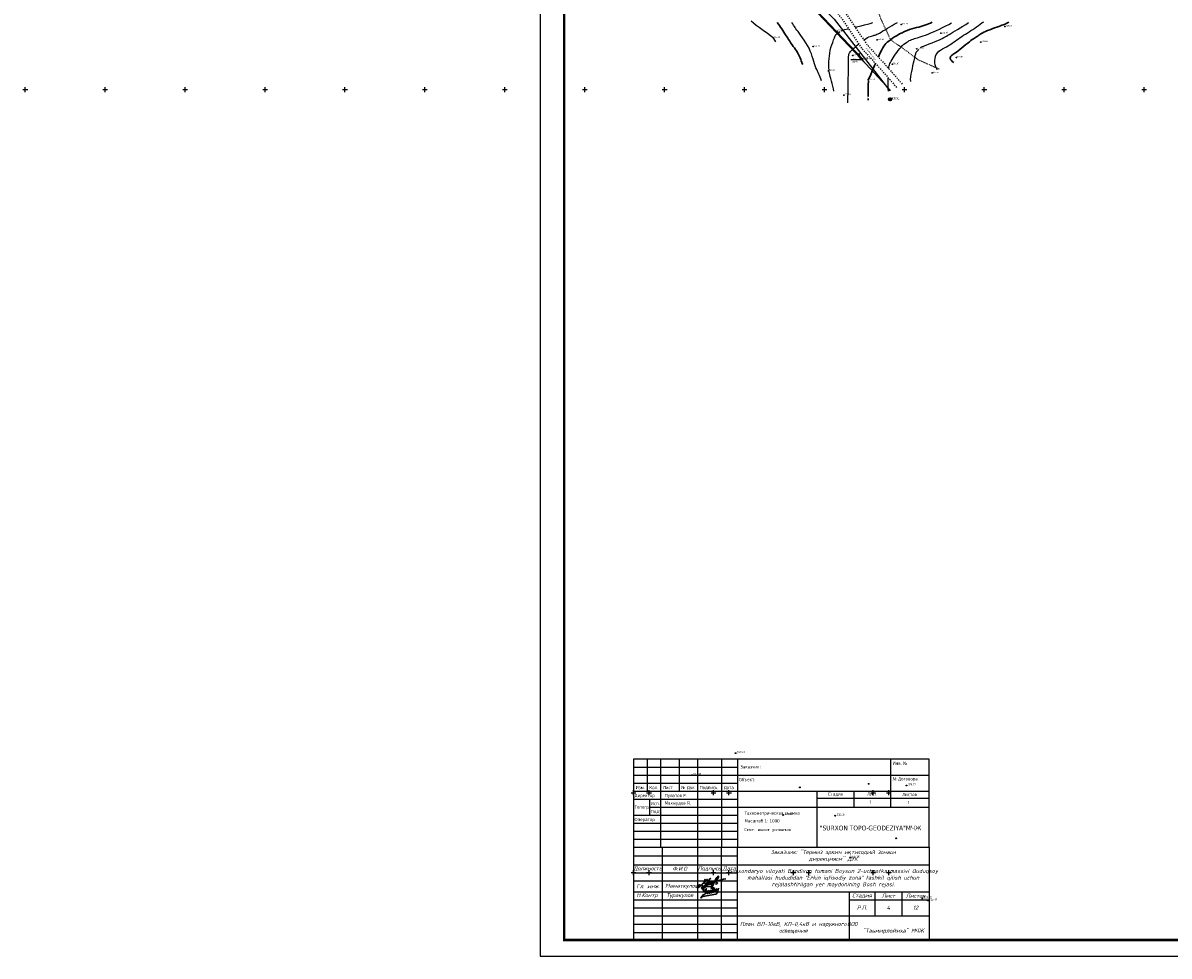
# Model space of a CAD drawing. Extents: x 0 to 370488, y 0 to 4202825.
# Tile 3 of 256: x 359948 to 360666, y 4199658 to 4200242. Entities that reach past the tile are written whole.
import ezdxf

# ---------------------------------------------------------------- set-up
doc = ezdxf.new("R2010")
doc.units = 0
doc.header["$LTSCALE"] = 0.5
doc.header["$MEASUREMENT"] = 0
doc.header["$PDMODE"] = 32
doc.header["$PDSIZE"] = 0.3
for name, pattern in [('CONTI', [0]), ('Д_ТРОТ_ТРУБА', [3, 1.5, -1.5]), ('ДОРОГИ_СТРОЯЩ', [9, 8, -1]), ('Контура низ откосов  Штриховая 0.1-0.5 - - - - - - -', [0.6, 0.1, -0.5])]:
    doc.linetypes.add(name, pattern=pattern)
for name, color, linetype in [('(002) Рамка', 7, 'Continuous'), ('(003) Пункты', 7, 'Continuous'), ('(004) Точки рельефа', 7, 'Continuous'), ('(014) Водопровод', 5, 'ИК_Водопровод -------в--------'), ('(022) Возд. Линии', 7, 'Continuous'), ('(025) Дорога', 7, 'Continuous'), ('(034) Формы рельефа', 32, 'Continuous'), ('GORIZDEFAULT', 32, 'CONTI'), ('PI_OT0', 172, 'CONTI'), ('PI_TT0', 5, 'CONTI'), ('PI_TTDEFAULT', 5, 'CONTI'), ('SETKR', 2, 'CONTI'), ('SIT_L0', 250, 'CONTI'), ('USLZN0', 250, 'CONTI'), ('ХХХ автодор (К)', 7, 'ИК_Водопровод -------в--------'), ('ХХХ оформление', 7, 'ИК_Водопровод -------в--------')]:
    doc.layers.add(name, color=color, linetype=linetype)
doc.layers.add('(032) Горизонтали утолщенные', color=32, linetype='Continuous', lineweight=30)
doc.styles.add('BM-431', font='txt')
doc.styles.add('D-431', font='txt')
doc.styles.add('ISOCPEUR', font='isocpeui.ttf', dxfattribs={"height": 250})
doc.styles.add('S', font='txtwr', dxfattribs={"oblique": 15})
doc.styles.add('SHRFT', font='TXT', dxfattribs={"width": 0.875})
doc.styles.get("Standard").update_dxf_attribs({"font": 'isocpeur.ttf'})
doc.linetypes.add('ИК_Водопровод -------в--------', pattern='A,9,-0.6,["В",Standard,S=1.2,R=0,X=0,Y=-0.6],-1.2', length=10.8)

# ---------------------------------------------------------------- blocks, each defined once
blk = doc.blocks.new('*T370')
at = {"color": 0, "linetype": 'ByBlock', "lineweight": -2, "transparency": 16777216}
for p, q in [((0, 0), (185.04, 0)), ((0, 0), (0, -58.11)), ((18, 0), (18, -58.11)), ((40.01, 0), (40.01, -58.11)), ((55.01, 0), (55.01, -58.11)), ((65.01, 0), (65.01, -58.11)), ((185.04, 0), (185.04, -58.11)), ((0, -5.52), (65.01, -5.52)), ((0, -11.04), (185.04, -11.04)), ((0, -16.04), (65.01, -16.04)), ((0, -21.04), (65.01, -21.04)), ((0, -27.91), (185.04, -27.91)), ((135.03, -27.91), (135.03, -58.11)), ((151.03, -27.91), (151.03, -42.91)), ((168.03, -27.91), (168.03, -42.91)), ((0, -32.91), (65.01, -32.91)), ((135.03, -32.91), (185.04, -32.91)), ((0, -37.91), (65.01, -37.91)), ((0, -42.91), (185.04, -42.91)), ((0, -48.17), (65.01, -48.17)), ((0, -53.43), (65.01, -53.43)), ((0, -58.11), (185.04, -58.11))]:
    blk.add_line(p, q, dxfattribs=at)
at = {"color": 0, "transparency": 16777216, "style": 'ISOCPEUR'}
for s, insert, char_height, width, attachment_point in [('Заказчик: "Термиз эркин и{\\fTimes New Roman|b0|i1|c204|p18;қ}тисодий зонаси\\Pдирекцияси" ДУК                                                          ', (125.02, -5.52), 2.5005, 119.8228, 5), ('Должность', (9, -13.54), 2.5, 17.8034, 5), ('Ф.И.О', (29.01, -13.54), 2.5, 21.8041, 5), ('Подпись', (47.51, -13.54), 2.5, 14.8028, 5), ('Дата', (60.01, -13.54), 2.5, 9.8019, 5), ('{\\C256;Surxondaryo viloyati Bandixon tumani Boysun 2-uchastka massivi Quduqsoy mahallasi hududidan “Erkin iqtisodiy zona” tashkil qilish uchun rejalashtirilgan yer maydonining Bosh rejasi.}', (125.02, -19.47), 2.50048, 119.8228, 5), (' Н.Контр', (0.1, -30.41), 2.5, 17.8034, 4), ('Стадия', (143.03, -30.41), 2.5, 15.803, 5), ('Лист', (159.53, -30.41), 2.5, 16.8032, 5), ('Листов', (176.53, -30.41), 2.5, 16.8032, 5), ('Р.П.', (143.03, -37.91), 2.5, 15.803, 5), ('4', (159.53, -37.91), 2.5, 16.8032, 5), ('12', (176.53, -37.91), 2.5, 16.8032, 5), ('План ВЛ-10кВ, КЛ-0,4кВ и наружного освещения', (100.02, -50.51), 2.5005, 69.8133, 5), ('ООО                               "Таьмирлойиха" МЧЖ', (160.03, -50.51), 2.5005, 49.8095, 5)]:
    blk.add_mtext(s, dxfattribs=dict(at, insert=insert, char_height=char_height, width=width, attachment_point=attachment_point))
at = {"color": 0, "transparency": 16777216, "char_height": 2.5005}
for s, insert, width, attachment_point in [('{\\fISOCPEUR|b0|i1|c204|p34; Гл. инж.}', (0.1, -24.47), 17.8034, 4), ('{\\fISOCPEUR|b0|i1|c204|p34; Маматкулов}', (18.1, -24.47), 21.8041, 4), ('{\\fISOCPEUR|b0|i1|c204|p34;Туракулов}', (29.01, -30.41), 21.8041, 5)]:
    blk.add_mtext(s, dxfattribs=dict(at, insert=insert, width=width, attachment_point=attachment_point))
blk = doc.blocks.new('енаеар')
at = {"color": 5, "lineweight": 30, "ltscale": 100}
for points in [[(2775599, -501298), (2775618, -501214)], [(2775652, -501232), (2775671, -501148)], [(2775700, -501080), (2775820, -501060)], [(2775707, -501203), (2775727, -501119)], [(2775901, -500990), (2775947, -500710), (2775960, -500670)], [(2775969, -500933), (2776003, -500813)], [(2776070, -500970), (2776123, -500790)], [(2776079, -500940), (2776122, -500790)], [(2776089, -500910), (2776123, -500790)], [(2776190, -500947), (2776242, -500768)], [(2776201, -500910), (2776242, -500768)], [(2776208, -500888), (2776242, -500768)], [(2776250, -500700), (2776444, -500663), (2776454, -500633)], [(2776250, -500700), (2776258, -500673)], [(2776309, -500925), (2776362, -500745)], [(2776322, -500881), (2776362, -500745)], [(2776328, -500865), (2776388, -500654)], [(2776429, -500902), (2776482, -500722)], [(2776439, -500870), (2776481, -500722)], [(2776549, -500879), (2776601, -500700)], [(2776637, -500959), (2776719, -500679)]]:
    blk.add_lwpolyline(points, dxfattribs=at)
for points in [[(2775729, -501198), (2776546, -501043, 0.273537), (2776637, -500959)], [(2775756, -500781), (2775800, -500660, -0.26657), (2775930, -500600), (2776320, -500570)], [(2775905, -500732, 0.104122), (2775865, -500812), (2775861, -500833)], [(2776388, -500654, 0.666286), (2776257, -500677, 0.666286)]]:
    blk.add_lwpolyline(points, format="xyb", dxfattribs=at)
for centre, radius, start, end in [((2775765, -501379), 185, 101.28801, 153.84918), ((2775812, -500800), 59.1, 161.66165, 325.89146), ((2775802, -500957), 104, 279.68589, 0.16229), ((2776020, -500950), 53.9, 161.56505, 349.20945), ((2776140, -500927), 53.9, 161.56505, 349.20945), ((2776259, -500905), 53.9, 161.56505, 349.20945), ((2776379, -500882), 53.9, 161.56505, 349.20945), ((2776499, -500859), 53.9, 161.56505, 349.20945), ((2776617, -500839), 53.9, 161.56505, 349.20945)]:
    blk.add_arc(centre, radius, start, end, dxfattribs=at)
blk = doc.blocks.new('2 Лайло')
at = {"color": 5, "lineweight": 30, "ltscale": 100}
for points in [[(2835430, -886930, 0.0997963), (2836784, -884956, 0.67118478), (2836459, -884556, 0.09180614), (2832640, -889070, 0.56978633), (2833090, -889446, 0.09249591), (2835880, -888310), (2838831, -884881, 1.04872291), (2838510, -884610, -0.06351717), (2835665, -887964, 0.74931504), (2836129, -888489, 0.05768247), (2838940, -887230, 0.11880756), (2840300, -885630, 0.66770998), (2839952, -885334, 0.0569221), (2838703, -886803, 0.87882787), (2839173, -887345, 0.05621815), (2841085, -885857, 0.99524624), (2840780, -885470, 0.13097759), (2839680, -886780, 0.66495665), (2839850, -887071, 0.15065786), (2842440, -885830, 0.15607712), (2847918, -878815, 1.02592418), (2846813, -878036, 0.12077103), (2843130, -883850, -0.04754045), (2839410, -891490, -0.72277438), (2838720, -891330, -0.09152209), (2838820, -889340, -0.49913664), (2839300, -889110), (2840230, -889590)], [(2827360, -889570, -0.10617932), (2823120, -889140, 0.19070998), (2821940, -889450, 0.11505721), (2820080, -892210, 0.69437433), (2820859, -893070, 0.04568536), (2832940, -881848, -0.871731), (2833250, -882330)], [(2832060, -890130, 0.1143931), (2827090, -891320, 0.34110494), (2825820, -893870, 0.44325241), (2826770, -894100, 0.1151467), (2829770, -890870, -0.04277118), (2837000, -880930, -0.89520405), (2837670, -881260), (2837486, -881633)], [(2830159, -884642, 0.09038484), (2830460, -882010, 0.64863973), (2830120, -882010, -0.10091237), (2829120, -885790, 0.67885906), (2831160, -886520)], [(2843940, -887400, 0.26833971), (2844540, -887870, 0.37126089), (2846430, -886600, 0.41927447), (2845640, -885670, -0.27716401), (2844920, -885430, -0.31421664), (2845269, -884383, -0.09796973), (2857480, -881370)]]:
    blk.add_lwpolyline(points, format="xyb", dxfattribs=at)
blk = doc.blocks.new('BL_333')
at = {"color": 0}
for p, q in [((-1.5, 0), (1.5, 0)), ((0, -1.5), (0, 1.5))]:
    blk.add_line(p, q, dxfattribs=at)
blk = doc.blocks.new('S1')
at = {"layer": '(022) Возд. Линии'}
for p, q in [((-2, 0), (-1.5, 0.25)), ((-2, 0), (-1.5, -0.25)), ((0, 0), (-2, 0))]:
    blk.add_line(p, q, dxfattribs=at)
blk = doc.blocks.new('S2')
at = {"layer": '(022) Возд. Линии'}
for p, q in [((0, 0), (2, 0)), ((2, 0), (1.5, 0.25)), ((2, 0), (1.5, -0.25))]:
    blk.add_line(p, q, dxfattribs=at)
blk = doc.blocks.new('SS')
at = {"layer": '(022) Возд. Линии'}
blk.add_circle((0, 0), 0.25, dxfattribs=at)
blk = doc.blocks.new('I00110')
h = blk.add_hatch(color=7)
edge = h.paths.add_edge_path()
edge.add_line((0, 0), (-0.7, 0.7))
edge.add_arc((0, 0), 1, 135, 225)
edge.add_line((-0.7, -0.7), (0, 0))
edge = h.paths.add_edge_path()
edge.add_line((0, 0), (0.7, -0.7))
edge.add_arc((0, 0), 1, 315, 405)
edge.add_line((0.7, 0.7), (0, 0))
at = {"color": 7}
for points in [[(0, 0), (-0.7, 0.7, 0.414214), (-0.7, -0.7)], [(0, 0), (0.7, -0.7, 0.414214), (0.7, 0.7)]]:
    blk.add_lwpolyline(points, format="xyb", close=True, dxfattribs=at)
blk.add_lwpolyline([(0, 0), (0, 0)], dxfattribs=at)
blk.add_circle((0, 0), 1)
at = {"color": 4, "linetype": 'Continuous', "style": 'S', "oblique": 15}
blk.add_attdef('G', (1.4, 0.2), '', height=2, dxfattribs=at)
at = {"color": 4, "style": 'S', "oblique": 15}
blk.add_attdef('Z', (1.5, -2.3), '', height=2, dxfattribs=at)
blk = doc.blocks.new('BL_6')
at = {"color": 0}
for p, q in [((-1, 0), (1, 0)), ((-0.97, 0.25), (0.97, -0.25)), ((-0.97, -0.25), (0.97, 0.25)), ((-0.7, 0.7), (0.7, -0.7)), ((-0.7, -0.7), (0.7, 0.7))]:
    blk.add_line(p, q, dxfattribs=at)
for radius in [1, 0.95]:
    blk.add_circle((0, 0), radius, dxfattribs=at)

msp = doc.modelspace()

# ---------------------------------------------------------------- linework, layer by layer
at = {"layer": '(002) Рамка'}
msp.add_line((360491.472, 4199760.983, 533.015), (360491.472, 4199780.983, 533.015), dxfattribs=at)
at = {"layer": '(002) Рамка', "elevation": 533.015}
for points in [[(360330.472, 4199780.983), (360330.472, 4199725.983)], [(360338.972, 4199780.983), (360338.972, 4199770.983)], [(360338.972, 4199780.983), (360338.972, 4199760.983)], [(360347.472, 4199780.983), (360347.472, 4199725.983)], [(360358.972, 4199780.983), (360358.972, 4199760.983)], [(360370.472, 4199780.983), (360370.472, 4199725.983)], [(360385.472, 4199780.983), (360385.472, 4199725.983)], [(360395.472, 4199780.983), (360395.472, 4199725.983)], [(360330.472, 4199775.983), (360395.472, 4199775.983)], [(360330.472, 4199770.983), (360395.472, 4199770.983)], [(360330.472, 4199765.983), (360395.472, 4199765.983)], [(360395.472, 4199770.983), (360515.472, 4199770.983)], [(360330.472, 4199760.983), (360395.472, 4199760.983)], [(360395.472, 4199760.983), (360515.472, 4199760.983)], [(360445.472, 4199725.983), (360445.472, 4199760.983)], [(360468.472, 4199750.983), (360468.472, 4199760.983)], [(360491.472, 4199750.983), (360491.472, 4199760.983)], [(360330.472, 4199755.983), (360395.472, 4199755.983)], [(360340.726, 4199745.983), (360340.726, 4199755.983)], [(360340.726, 4199750.983), (360395.472, 4199750.983)], [(360395.472, 4199750.983), (360515.472, 4199750.983)], [(360445.472, 4199756.61), (360515.472, 4199756.61)], [(360330.472, 4199745.983), (360395.472, 4199745.983)], [(360330.472, 4199740.983), (360395.472, 4199740.983)], [(360330.472, 4199735.983), (360395.472, 4199735.983)], [(360330.472, 4199730.983), (360395.472, 4199730.983)]]:
    msp.add_lwpolyline(points, dxfattribs=at)
msp.add_lwpolyline([(360330.472, 4199725.983), (360515.472, 4199725.983), (360515.472, 4199780.983), (360330.472, 4199780.983)], close=True, dxfattribs=at)
at = {"layer": '(014) Водопровод', "flags": 128}
msp.add_lwpolyline([(360036.438, 4200773.015), (360047.098, 4200750.311), (360089.76, 4200681.101), (360107.619, 4200655.796), (360141.826, 4200594.039), (360149.345, 4200579.998), (360206.507, 4200508.61), (360230.262, 4200479.387), (360306.281, 4200388.525), (360409.154, 4200291.553), (360456.114, 4200244.191), (360490.793, 4200199.337)], dxfattribs=at)
at = {"layer": '(025) Дорога', "linetype": 'Д_ТРОТ_ТРУБА', "flags": 128}
for points in [[(360034.859, 4200791.392), (360036.733, 4200790.501), (360038.761, 4200786.553), (360042.501, 4200778.433), (360055.492, 4200753.988), (360078.803, 4200711.411), (360116.369, 4200649.915), (360150.8, 4200586.24), (360165.682, 4200563.025), (360179.515, 4200545.24), (360209.989, 4200509.461), (360265.27, 4200443.63), (360306.026, 4200398.778), (360384.565, 4200319.74), (360425.367, 4200280.592), (360454.087, 4200253.775), (360461.596, 4200243.167), (360473.356, 4200225.782), (360486.072, 4200211.833), (360495.233, 4200201.295)], [(360044.195, 4200796.012), (360041.816, 4200791.773), (360042.358, 4200788.304), (360046.087, 4200780.21), (360059.012, 4200755.887), (360082.266, 4200713.415), (360119.837, 4200651.911), (360154.248, 4200588.273), (360168.952, 4200565.337), (360182.618, 4200547.766), (360213.043, 4200512.044), (360268.283, 4200446.262), (360308.926, 4200401.534), (360387.369, 4200322.593), (360428.116, 4200283.497), (360457.116, 4200256.42), (360464.886, 4200245.444), (360476.507, 4200228.263), (360489.06, 4200214.493), (360499.065, 4200202.984)]]:
    msp.add_lwpolyline(points, dxfattribs=at)
at = {"layer": '(032) Горизонтали утолщенные', "color": 32}
for points in [[(360436.369, 4200215.708, 534), (360436.29, 4200215.88, 534), (360435.85, 4200216.94, 534), (360435.47, 4200217.95, 534), (360435.12, 4200218.9, 534), (360434.78, 4200219.82, 534), (360434.42, 4200220.72, 534), (360434.01, 4200221.59, 534), (360433.55, 4200222.46, 534), (360433.03, 4200223.34, 534), (360432.46, 4200224.23, 534), (360431.84, 4200225.14, 534), (360431.18, 4200226.08, 534), (360430.48, 4200227.06, 534), (360429.76, 4200228.09, 534), (360429.02, 4200229.17, 534), (360428.27, 4200230.3, 534), (360427.5, 4200231.46, 534), (360426.75, 4200232.62, 534), (360426, 4200233.78, 534), (360425.27, 4200234.93, 534), (360424.56, 4200236.03, 534), (360423.88, 4200237.09, 534), (360423.22, 4200238.11, 534), (360422.57, 4200239.11, 534), (360421.9, 4200240.08, 534), (360421.21, 4200241.05, 534), (360420.48, 4200242.02, 534)], [(360483.687, 4200220.387, 532), (360484.22, 4200221.55, 532), (360485.08, 4200223.38, 532), (360485.82, 4200224.9, 532), (360486.49, 4200226.16, 532), (360487.12, 4200227.21, 532), (360487.76, 4200228.1, 532), (360488.45, 4200228.9, 532), (360489.23, 4200229.66, 532), (360490.16, 4200230.43, 532), (360491.26, 4200231.27, 532), (360492.52, 4200232.15, 532), (360493.9, 4200233.06, 532), (360495.38, 4200233.96, 532), (360496.92, 4200234.83, 532), (360498.5, 4200235.65, 532), (360500.09, 4200236.38, 532), (360501.65, 4200237.02, 532), (360503.19, 4200237.56, 532), (360504.69, 4200238.03, 532), (360506.16, 4200238.45, 532), (360507.58, 4200238.83, 532), (360508.95, 4200239.2, 532), (360510.27, 4200239.56, 532), (360511.53, 4200239.93, 532), (360512.75, 4200240.33, 532), (360513.94, 4200240.75, 532), (360515.1, 4200241.19, 532), (360516.26, 4200241.67, 532), (360517.42, 4200242.18, 532)], [(360530.848, 4200216.994, 530), (360530.6, 4200217.15, 530), (360529.95, 4200217.65, 530), (360529.44, 4200218.15, 530), (360529.07, 4200218.63, 530), (360528.83, 4200219.1, 530), (360528.7, 4200219.55, 530), (360528.68, 4200219.97, 530), (360528.74, 4200220.36, 530), (360528.88, 4200220.7, 530), (360529.1, 4200221.01, 530), (360529.39, 4200221.29, 530), (360529.78, 4200221.6, 530), (360530.27, 4200221.94, 530), (360530.88, 4200222.35, 530), (360531.63, 4200222.87, 530), (360532.51, 4200223.51, 530), (360533.55, 4200224.3, 530), (360534.7, 4200225.21, 530), (360535.92, 4200226.19, 530), (360537.17, 4200227.2, 530), (360538.41, 4200228.2, 530), (360539.59, 4200229.14, 530), (360540.68, 4200229.99, 530), (360541.63, 4200230.71, 530), (360542.47, 4200231.32, 530), (360543.2, 4200231.83, 530), (360543.86, 4200232.27, 530), (360544.45, 4200232.65, 530), (360545, 4200233.01, 530), (360545.52, 4200233.36, 530), (360546.05, 4200233.72, 530), (360546.6, 4200234.11, 530), (360547.2, 4200234.51, 530), (360547.88, 4200234.94, 530), (360548.67, 4200235.39, 530), (360549.6, 4200235.88, 530), (360550.69, 4200236.39, 530), (360551.96, 4200236.95, 530), (360553.36, 4200237.51, 530), (360554.83, 4200238.08, 530), (360556.3, 4200238.63, 530), (360557.72, 4200239.14, 530), (360559.02, 4200239.6, 530), (360560.13, 4200239.98, 530), (360561.03, 4200240.27, 530), (360561.76, 4200240.52, 530), (360562.39, 4200240.75, 530), (360562.99, 4200241, 530), (360563.65, 4200241.32, 530), (360564.43, 4200241.75, 530), (360565.41, 4200242.32, 530)], [(360477.66, 4200206.7, 532), (360478.89, 4200209.58, 532), (360479.58, 4200211.18, 532), (360480.41, 4200213.07, 532), (360481.34, 4200215.16, 532), (360481.897, 4200216.413, 532)], [(360477.34, 4200202.6, 532), (360477.45, 4200205.82, 532)], [(360477.29, 4200195.74, 532), (360477.28, 4200198.36, 532), (360477.3, 4200200.69, 532), (360477.34, 4200202.6, 532)], [(360477.357, 4200193.414, 532), (360477.31, 4200194.52, 532)]]:
    msp.add_polyline3d(points, dxfattribs=at)
at = {"layer": '(034) Формы рельефа', "linetype": 'Контура низ откосов  Штриховая 0.1-0.5 - - - - - - -', "elevation": 551.5, "flags": 128}
msp.add_lwpolyline([(360422.83, 4200713.783), (360423.97, 4200705.819), (360427.685, 4200701.92), (360438.089, 4200692.203), (360444.772, 4200681.827), (360448.259, 4200670.998), (360450.858, 4200660.367), (360451.5, 4200650), (360452.26, 4200641.32), (360452.585, 4200627.311), (360450.57, 4200616.24), (360445.21, 4200606.184), (360443.127, 4200599.811), (360443.127, 4200594.447), (360440.18, 4200585.94), (360438.18, 4200576.565), (360433.658, 4200559.69), (360431.833, 4200542.201), (360430.991, 4200533.035), (360432.095, 4200525.76), (360437.187, 4200508.125), (360440.65, 4200493.709), (360441.089, 4200478.084), (360439.308, 4200458.162), (360430.259, 4200449.118), (360426.674, 4200438.489), (360422.73, 4200422.51), (360418.644, 4200410.398), (360417.818, 4200392.146), (360421.895, 4200384.058), (360430.882, 4200374.337), (360447.898, 4200352.108), (360452.902, 4200343.334), (360452.08, 4200339.39), (360446.662, 4200333.704), (360444.483, 4200327.826), (360445.031, 4200322.387), (360447.47, 4200316.95), (360452.542, 4200310.709), (360466.922, 4200300.698), (360474.36, 4200289.513), (360476.648, 4200283.775), (360478.533, 4200277.019), (360478.237, 4200268.173), (360480.299, 4200257.19), (360485.37, 4200243.88), (360491.26, 4200231.27), (360501.642, 4200224.105), (360508.221, 4200218.932), (360521.671, 4200212.949)], dxfattribs=at)
at = {"linetype": 'Continuous'}
for points, elevation in [([(359968.105, 4200751.148), (360144.875, 4200568.598), (360208.905, 4200501.768), (360248.135, 4200449.088), (360280.365, 4200400.868), (360329.345, 4200345.008), (360410.625, 4200285.188), (360473.125, 4200218.998), (360491.256, 4200199.541)], 1.643), ([(360473.125, 4200218.998), (360472.137, 4200218.649), (360466.498, 4200218.563)], -23.364)]:
    msp.add_lwpolyline(points, dxfattribs=dict(at, elevation=elevation))
at = {"layer": 'GORIZDEFAULT', "color": 32}
for points in [[(360417.96, 4200232.52, 534.5), (360415.3, 4200234.36, 534.5), (360414.03, 4200235.27, 534.5), (360412.51, 4200236.35, 534.5), (360410.84, 4200237.57, 534.5), (360409.09, 4200238.88, 534.5), (360407.34, 4200240.22, 534.5), (360405.67, 4200241.56, 534.5), (360404.16, 4200242.84, 534.5)], [(360448.212, 4200205.621, 533.5), (360447.81, 4200206.72, 533.5), (360447.37, 4200207.8, 533.5), (360446.93, 4200208.79, 533.5), (360446.48, 4200209.73, 533.5), (360446.02, 4200210.65, 533.5), (360445.57, 4200211.58, 533.5), (360445.13, 4200212.56, 533.5), (360444.68, 4200213.63, 533.5), (360444.25, 4200214.81, 533.5), (360443.82, 4200216.13, 533.5), (360443.38, 4200217.58, 533.5), (360442.9, 4200219.13, 533.5), (360442.38, 4200220.76, 533.5), (360441.79, 4200222.45, 533.5), (360441.11, 4200224.17, 533.5), (360440.31, 4200225.91, 533.5), (360439.4, 4200227.63, 533.5), (360438.4, 4200229.32, 533.5), (360437.34, 4200230.95, 533.5), (360436.28, 4200232.48, 533.5), (360435.25, 4200233.91, 533.5), (360434.3, 4200235.19, 533.5), (360433.45, 4200236.32, 533.5), (360432.75, 4200237.26, 533.5), (360432.16, 4200238.08, 533.5), (360431.64, 4200238.81, 533.5), (360431.16, 4200239.53, 533.5), (360430.66, 4200240.28, 533.5), (360430.12, 4200241.12, 533.5), (360429.49, 4200242.11, 533.5)], [(360469.183, 4200239.091, 533), (360470.87, 4200239.49, 533), (360473.03, 4200240.01, 533), (360475.08, 4200240.52, 533), (360476.95, 4200241, 533), (360478.64, 4200241.47, 533), (360480.19, 4200241.93, 533)], [(360474.553, 4200231.152, 532.5), (360474.98, 4200231.45, 532.5), (360476.01, 4200232.08, 532.5), (360476.95, 4200232.59, 532.5), (360477.82, 4200232.98, 532.5), (360478.62, 4200233.28, 532.5), (360479.34, 4200233.51, 532.5), (360480, 4200233.7, 532.5), (360480.6, 4200233.85, 532.5), (360481.14, 4200234, 532.5), (360481.67, 4200234.16, 532.5), (360482.22, 4200234.36, 532.5), (360482.83, 4200234.62, 532.5), (360483.53, 4200234.96, 532.5), (360484.37, 4200235.41, 532.5), (360485.38, 4200235.99, 532.5), (360486.58, 4200236.71, 532.5), (360487.94, 4200237.53, 532.5), (360489.38, 4200238.42, 532.5), (360490.84, 4200239.31, 532.5), (360492.27, 4200240.17, 532.5), (360493.59, 4200240.95, 532.5), (360494.75, 4200241.61, 532.5), (360495.71, 4200242.1, 532.5)], [(360490.188, 4200213.195, 531.5), (360490.3, 4200214.01, 531.5), (360490.47, 4200214.84, 531.5), (360490.69, 4200215.61, 531.5), (360490.97, 4200216.34, 531.5), (360491.32, 4200217.09, 531.5), (360491.76, 4200217.9, 531.5), (360492.29, 4200218.8, 531.5), (360492.92, 4200219.82, 531.5), (360493.64, 4200220.94, 531.5), (360494.44, 4200222.12, 531.5), (360495.29, 4200223.32, 531.5), (360496.17, 4200224.51, 531.5), (360497.07, 4200225.65, 531.5), (360497.97, 4200226.69, 531.5), (360498.86, 4200227.61, 531.5), (360499.73, 4200228.42, 531.5), (360500.59, 4200229.11, 531.5), (360501.43, 4200229.72, 531.5), (360502.26, 4200230.23, 531.5), (360503.07, 4200230.67, 531.5), (360503.87, 4200231.04, 531.5), (360504.66, 4200231.37, 531.5), (360505.46, 4200231.65, 531.5), (360506.3, 4200231.92, 531.5), (360507.19, 4200232.19, 531.5), (360508.16, 4200232.49, 531.5), (360509.22, 4200232.82, 531.5), (360510.41, 4200233.2, 531.5), (360511.74, 4200233.66, 531.5), (360513.19, 4200234.2, 531.5), (360514.76, 4200234.8, 531.5), (360516.44, 4200235.48, 531.5), (360518.2, 4200236.23, 531.5), (360520.04, 4200237.04, 531.5), (360521.94, 4200237.93, 531.5), (360523.88, 4200238.87, 531.5), (360525.82, 4200239.85, 531.5), (360527.72, 4200240.83, 531.5), (360529.53, 4200241.78, 531.5)], [(360509.99, 4200226.07, 531), (360510.65, 4200226.7, 531), (360512.03, 4200227.24, 531), (360513.66, 4200227.88, 531), (360515.46, 4200228.59, 531), (360517.32, 4200229.34, 531), (360519.17, 4200230.09, 531), (360520.9, 4200230.81, 531), (360522.43, 4200231.47, 531), (360523.68, 4200232.06, 531), (360524.72, 4200232.57, 531), (360525.6, 4200233.05, 531), (360526.41, 4200233.53, 531), (360527.21, 4200234.02, 531), (360528.07, 4200234.56, 531), (360529.08, 4200235.18, 531), (360530.28, 4200235.9, 531), (360531.65, 4200236.72, 531), (360533.18, 4200237.63, 531), (360534.82, 4200238.62, 531), (360536.55, 4200239.69, 531), (360538.33, 4200240.83, 531), (360540.13, 4200242.02, 531)], [(360520.59, 4200212.473, 530.5), (360520.19, 4200213.12, 530.5), (360519.7, 4200214.25, 530.5), (360519.34, 4200215.51, 530.5), (360519.11, 4200216.85, 530.5), (360519.04, 4200218.22, 530.5), (360519.14, 4200219.57, 530.5), (360519.44, 4200220.87, 530.5), (360519.95, 4200222.05, 530.5), (360520.68, 4200223.08, 530.5), (360521.59, 4200223.98, 530.5), (360522.65, 4200224.78, 530.5), (360523.81, 4200225.51, 530.5), (360525.03, 4200226.18, 530.5), (360526.26, 4200226.83, 530.5), (360527.47, 4200227.49, 530.5), (360528.62, 4200228.18, 530.5), (360529.71, 4200228.89, 530.5), (360530.76, 4200229.62, 530.5), (360531.79, 4200230.36, 530.5), (360532.81, 4200231.11, 530.5), (360533.83, 4200231.85, 530.5), (360534.88, 4200232.59, 530.5), (360535.95, 4200233.31, 530.5), (360537.06, 4200234.02, 530.5), (360538.19, 4200234.73, 530.5), (360539.34, 4200235.44, 530.5), (360540.5, 4200236.17, 530.5), (360541.66, 4200236.92, 530.5), (360542.83, 4200237.69, 530.5), (360543.98, 4200238.5, 530.5), (360545.13, 4200239.32, 530.5), (360546.27, 4200240.15, 530.5), (360547.4, 4200240.96, 530.5), (360548.53, 4200241.75, 530.5), (360549.65, 4200242.49, 530.5)], [(360419.606, 4200229.988, 534.5), (360418.33, 4200231.97, 534.5)], [(360452.86, 4200212.19, 533), (360452.61, 4200213.93, 533), (360452.63, 4200214.99, 533), (360452.67, 4200216.26, 533), (360452.74, 4200217.72, 533), (360452.85, 4200219.31, 533), (360453.03, 4200221.01, 533), (360453.28, 4200222.76, 533), (360453.63, 4200224.53, 533), (360454.06, 4200226.28, 533), (360454.57, 4200227.98, 533), (360455.13, 4200229.59, 533), (360455.69, 4200231.08, 533), (360456.24, 4200232.43, 533), (360456.75, 4200233.6, 533), (360457.18, 4200234.56, 533), (360459.56, 4200236.16, 533)], [(360460.46, 4200236.76, 533), (360461.2, 4200237.26, 533), (360462.71, 4200237.6, 533), (360464.51, 4200238.01, 533), (360465.008, 4200238.123, 533)], [(360464.605, 4200191.657, 532.5), (360464.62, 4200192.4, 532.5), (360464.65, 4200193.68, 532.5), (360464.68, 4200194.82, 532.5), (360464.7, 4200195.89, 532.5), (360464.72, 4200196.93, 532.5), (360464.74, 4200197.99, 532.5), (360464.77, 4200199.1, 532.5), (360464.79, 4200200.31, 532.5), (360464.81, 4200201.62, 532.5), (360464.83, 4200203, 532.5), (360464.85, 4200204.45, 532.5), (360464.88, 4200205.94, 532.5), (360464.9, 4200207.46, 532.5), (360464.93, 4200209, 532.5), (360464.95, 4200210.54, 532.5), (360464.97, 4200212.05, 532.5), (360464.99, 4200213.51, 532.5), (360465.01, 4200214.9, 532.5), (360465.03, 4200216.18, 532.5), (360465.05, 4200217.34, 532.5), (360465.06, 4200218.36, 532.5), (360465.07, 4200219.2, 532.5), (360465.08, 4200219.9, 532.5), (360465.1, 4200220.47, 532.5), (360465.12, 4200220.93, 532.5), (360465.14, 4200221.32, 532.5), (360465.19, 4200221.66, 532.5), (360465.24, 4200221.97, 532.5), (360465.32, 4200222.27, 532.5), (360465.45, 4200222.59, 532.5), (360465.63, 4200222.94, 532.5), (360465.91, 4200223.35, 532.5), (360466.29, 4200223.84, 532.5), (360466.81, 4200224.42, 532.5), (360467.48, 4200225.12, 532.5), (360468.32, 4200225.95, 532.5), (360469.3, 4200226.87, 532.5), (360470.38, 4200227.84, 532.5), (360471.381, 4200228.702, 532.5)], [(360503.974, 4200205.148, 531), (360503.91, 4200206.46, 531), (360504.02, 4200208.03, 531), (360504.26, 4200209.7, 531), (360504.6, 4200211.43, 531), (360504.98, 4200213.19, 531), (360505.37, 4200214.95, 531), (360505.75, 4200216.68, 531), (360506.12, 4200218.33, 531), (360506.47, 4200219.87, 531), (360506.79, 4200221.28, 531), (360507.07, 4200222.5, 531), (360507.3, 4200223.5, 531), (360509.07, 4200225.19, 531)], [(360455.921, 4200199.053, 533), (360455.91, 4200199.15, 533), (360455.65, 4200200.61, 533), (360455.31, 4200202.18, 533), (360454.9, 4200203.79, 533), (360454.46, 4200205.38, 533), (360454.03, 4200206.89, 533), (360453.62, 4200208.24, 533), (360453.27, 4200209.37, 533), (360452.99, 4200211.31, 533)], [(360490.004, 4200198.989, 531.5), (360489.82, 4200200.45, 531.5), (360489.77, 4200201.97, 531.5), (360489.78, 4200203.51, 531.5), (360489.81, 4200205.05, 531.5), (360489.84, 4200206.57, 531.5), (360489.859, 4200207.478, 531.5)]]:
    msp.add_polyline3d(points, dxfattribs=at)
at = {"layer": 'PI_TT0', "color": 0}
for centre in [(360473.726, 4200219.249), (360394.39, 4199784.779), (360367.08, 4199771.019), (360477.646, 4199765.644), (360434.553, 4199763.357), (360501.299, 4199764.593), (360424.143, 4199746.116), (360456.625, 4199745.652), (360494.846, 4199731.504), (360466.392, 4199719.45), (360511.187, 4199693.902), (360514.721, 4199692.562)]:
    msp.add_circle(centre, 0.25, dxfattribs=at)
for p in [(360473.726, 4200219.249), (360394.39, 4199784.779), (360367.08, 4199771.019), (360477.646, 4199765.644), (360434.553, 4199763.357), (360501.299, 4199764.593), (360424.143, 4199746.116), (360456.625, 4199745.652), (360494.846, 4199731.504), (360466.392, 4199719.45), (360511.187, 4199693.902), (360514.721, 4199692.562)]:
    msp.add_point(p, dxfattribs=at)
at = {"layer": 'PI_TTDEFAULT', "color": 5}
for p in [(360498.02, 4200240.8, 532.3), (360562.91, 4200239.51, 529.9), (360417.96, 4200232.41, 534.5), (360457.99, 4200236.6, 533), (360522.88, 4200235.31, 531.3), (360442.82, 4200226.92, 533.4), (360482.85, 4200231.11, 532.3), (360507.7, 4200225.63, 531), (360547.73, 4200229.82, 529.6), (360467.67, 4200221.43, 532.4), (360473.125, 4200218.998, -23.364), (360473.335, 4200219.008, -23.355), (360532.56, 4200220.14, 529.8), (360452.5, 4200211.75, 533), (360492.53, 4200215.94, 531.4), (360517.39, 4200210.45, 530.6), (360477.36, 4200206.26, 532), (360462.18, 4200196.57, 532.6)]:
    msp.add_point(p, dxfattribs=at)
at = {"layer": 'SIT_L0', "color": 250}
for p, q in [((360411.211, 4200285.415), (360473.726, 4200219.249)), ((360470.977, 4200222.161), (360470.95, 4200221.02)), ((360473.385, 4200219.608), (360470.977, 4200222.161)), ((360472.107, 4200222.124), (360470.977, 4200222.161)), ((360471.511, 4200220.872), (360471.529, 4200221.572)), ((360471.529, 4200221.572), (360472.239, 4200221.554))]:
    msp.add_line(p, q, dxfattribs=at)
at = {"layer": 'ХХХ автодор (К)', "linetype": 'ByBlock', "ltscale": 2, "elevation": 533.015}
msp.add_lwpolyline([(360272.059, 4199657.788), (362253.593, 4199657.788), (362253.593, 4201328.891), (360272.059, 4201328.891)], close=True, dxfattribs=at)
msp.add_lwpolyline([(360272.059, 4199657.788), (362253.593, 4199657.788), (362253.593, 4201328.891), (360272.059, 4201328.891)], close=True, dxfattribs=at)
at = {"layer": 'ХХХ оформление', "color": 12, "linetype": 'ByBlock', "ltscale": 1000, "const_width": 1.5, "elevation": 533.015}
msp.add_lwpolyline([(360287.059, 4199667.872), (362239.332, 4199667.872), (362239.332, 4201313.891), (360287.059, 4201313.891)], close=True, dxfattribs=at)
msp.add_lwpolyline([(360287.059, 4199667.872), (362239.332, 4199667.872), (362239.332, 4201313.891), (360287.059, 4201313.891)], close=True, dxfattribs=at)

# ---------------------------------------------------------------- block references
at = {"layer": '(003) Пункты', "xscale": 0.5, "yscale": 0.5, "zscale": 0.5}
msp.add_blockref('I00110', (360473.125, 4200218.998, -23.364), dxfattribs=at)
at = {"layer": '(022) Возд. Линии'}
for name, p, rotation in [('S1', (360472.954, 4200219.176, -23.364), 312.9794255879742), ('S2', (360473.294, 4200218.811, -23.364), 312.9794255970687)]:
    msp.add_blockref(name, p, dxfattribs=dict(at, rotation=rotation))
msp.add_blockref('SS', (360473.131, 4200218.994, -23.364), dxfattribs=at)
msp.add_blockref('*T370', (360330.437, 4199725.983, 533.015))
at = {"color": 5, "lineweight": 30, "xscale": 0.0004820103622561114, "yscale": 0.0004820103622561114, "zscale": 0.0004820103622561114}
msp.add_blockref('2 Лайло', (359011.005, 4200130.859, 533.015), dxfattribs=at)
at = {"color": 3, "xscale": 0.01, "yscale": 0.01, "zscale": 0.01}
msp.add_blockref('енаеар', (332616.596, 4204707.02, 533.015), dxfattribs=at)
at = {"layer": 'SETKR', "color": 92}
for p in [(359950, 4200200), (360000, 4200200), (360050, 4200200), (360100, 4200200), (360150, 4200200), (360200, 4200200), (360250, 4200200), (360300, 4200200), (360350, 4200200), (360400, 4200200), (360450, 4200200), (360500, 4200200), (360550, 4200200), (360600, 4200200), (360650, 4200200), (360330.512, 4199760.015), (360340.231, 4199760.015), (360380.512, 4199760.015), (360390.231, 4199760.015), (360480.512, 4199760.015), (360490.231, 4199760.015), (360330.512, 4199710.015), (360340.231, 4199710.015), (360380.512, 4199710.015), (360390.231, 4199710.015), (360430.512, 4199710.015), (360440.231, 4199710.015), (360480.512, 4199710.015), (360490.231, 4199710.015)]:
    msp.add_blockref('BL_333', p, dxfattribs=at)
at = {"layer": 'USLZN0', "color": 250, "rotation": 0.168345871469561}
msp.add_blockref('BL_6', (360491.05, 4200193.949), dxfattribs=at)

# ---------------------------------------------------------------- texts
at = {"layer": '(002) Рамка'}
msp.add_text('1', height=2, dxfattribs=at).set_placement((360478.165, 4199753.193, 533.015))
at = {"layer": '(002) Рамка', "linetype": 'Д_ТРОТ_ТРУБА'}
for s, p in [('1', (360502.114, 4199752.845, 533.015)), ('Сист. высот условная', (360399.882, 4199735.983, 533.015))]:
    msp.add_text(s, height=2, dxfattribs=at).set_placement(p)
at = {"layer": '(002) Рамка', "attachment_point": 1}
for s, insert, char_height, width in [('{\\fTahoma|b0|i0|c204|p34;Заказчик: }', (360397.299, 4199777.257, 533.015), 2, 175.44066), ('{\\fTahoma|b0|i0|c204|p34;Инв. №}', (360492.654, 4199779.467, 533.015), 2, 174.4088), ('{\\fTahoma|b0|i0|c204|p34;Объект:}', (360396.348, 4199769.241, 533.015), 2, 175.44066), ('{\\fTahoma|b0|i0|c204|p34;№ Договора}', (360492.654, 4199769.727, 533.015), 2, 174.4088), ('{\\fTahoma|b0|i0|c204|p34;Директор}', (360331.142, 4199759.259, 533.015), 2, 174.4088), ('{\\fTahoma|b0|i0|c204|p34;Изм.}', (360331.915, 4199764.259, 533.015), 2, 174.4088), ('{\\fTahoma|b0|i0|c204|p34;Кол.}', (360340.415, 4199764.259, 533.015), 2, 174.4088), ('{\\fTahoma|b0|i0|c204|p34;Лист}', (360348.915, 4199764.259, 533.015), 2, 174.4088), ('{\\fTahoma|b0|i0|c204|p34;Пулатов Р.}', (360350.009, 4199759.259, 533.015), 2, 174.4088), ('{\\fTahoma|b0|i0|c204|p34;№ Док}', (360360.415, 4199764.259, 533.015), 2, 174.4088), ('{\\fTahoma|b0|i0|c204|p34;Подпись}', (360371.915, 4199764.259, 533.015), 2, 174.4088), ('{\\fTahoma|b0|i0|c204|p34;Дата}', (360386.915, 4199764.259, 533.015), 2, 174.4088), ('{\\fTahoma|b0|i0|c204|p34;Стадия}', (360452.128, 4199760.238, 533.015), 2, 174.4088), ('{\\fTahoma|b0|i0|c204|p34;Лист}', (360476.616, 4199760.238, 533.015), 2, 174.4088), ('{\\fTahoma|b0|i0|c204|p34;Листов}', (360498.595, 4199759.89, 533.015), 2, 174.4088), ('{\\fTahoma|b0|i0|c204|p34;Топогр.}', (360331.142, 4199752.059, 533.015), 2, 174.4088), ('{\\fTahoma|b0|i0|c204|p34;Исп.}', (360341.396, 4199754.259, 533.015), 2, 174.4088), ('{\\fTahoma|b0|i0|c204|p34;Махмудов Я.}', (360350.009, 4199754.563, 533.015), 2, 174.4088), ('{\\fTahoma|b0|i0|c204|p34;Оператор}', (360331.142, 4199744.259, 533.015), 2, 174.4088), ('{\\fTahoma|b0|i0|c204|p34;Подз.}', (360341.396, 4199749.259, 533.015), 2, 174.4088), ('{\\fTahoma|b0|i0|c204|p34;Тахеометрическая съемка}', (360399.97, 4199748.264, 533.015), 2, 174.4088), ('{\\fTahoma|b0|i0|c204|p34;Масштаб 1: 1000}', (360399.97, 4199743.441, 533.015), 2, 174.4088), ('{\\fTahoma|b0|i0|c204|p34;"\\fTahoma|b0|i0|c0|p34;SURXON TOPO-GEODEZIYA\\fTahoma|b0|i0|c204|p34;"МЧЖ}', (360447.05, 4199739.436, 533.015), 3, 174.4088)]:
    msp.add_mtext(s, dxfattribs=dict(at, insert=insert, char_height=char_height, width=width))
at = {"layer": '(004) Точки рельефа', "style": 'D-431'}
for s, p in [('532.30', (360498.51, 4200240.8)), ('529.90', (360563.4, 4200239.51)), ('534.50', (360418.46, 4200232.41)), ('533.00', (360458.48, 4200236.59)), ('532.30', (360483.34, 4200231.11)), ('531.30', (360523.38, 4200235.3)), ('533.40', (360443.32, 4200226.91)), ('531.00', (360508.19, 4200225.62)), ('529.60', (360548.23, 4200229.81)), ('531.66', (360467.1, 4200217.15, -555.023)), ('Rp-3', (360467.223, 4200218.986, -23.364)), ('532.40', (360468.17, 4200221.43)), ('531.67', (360473.825, 4200218.998, -555.023)), ('529.80', (360533.05, 4200220.13)), ('533.00', (360453, 4200211.75)), ('531.40', (360493.03, 4200215.94)), ('530.60', (360517.88, 4200210.44)), ('532.00', (360477.86, 4200206.26)), ('532.60', (360462.67, 4200196.56))]:
    msp.add_text(s, height=0.875, dxfattribs=at).set_placement(p)
at = {"layer": '(025) Дорога', "linetype": 'ДОРОГИ_СТРОЯЩ', "style": 'BM-431'}
msp.add_text('гравийная дорога', height=0.875, rotation=308.424616, dxfattribs=at).set_placement((360475.614, 4200226.078, -555.023))
at = {"layer": '(032) Горизонтали утолщенные', "color": 32, "style": 'SHRFT', "width": 0.75}
msp.add_text('532', height=0.6562, rotation=91.165698, dxfattribs=at).set_placement((360477.476, 4200194.645, 532))
at = {"layer": 'PI_OT0', "color": 0, "style": 'SHRFT', "width": 0.75}
for s, p in [('536.01', (360474.726, 4200219.252)), ('535.51', (360492.05, 4200193.952)), ('532.47', (360395.39, 4199784.782)), ('531.85', (360368.08, 4199771.022)), ('528.77', (360502.299, 4199764.596)), ('530.00', (360425.143, 4199746.119)), ('530.18', (360457.625, 4199745.655)), ('527.90', (360467.392, 4199719.453)), ('525.92', (360512.187, 4199693.905)), ('525.82', (360515.721, 4199692.565))]:
    msp.add_text(s, height=1.25, rotation=0.168346, dxfattribs=at).set_placement(p)

doc.saveas('drawing.dxf')
